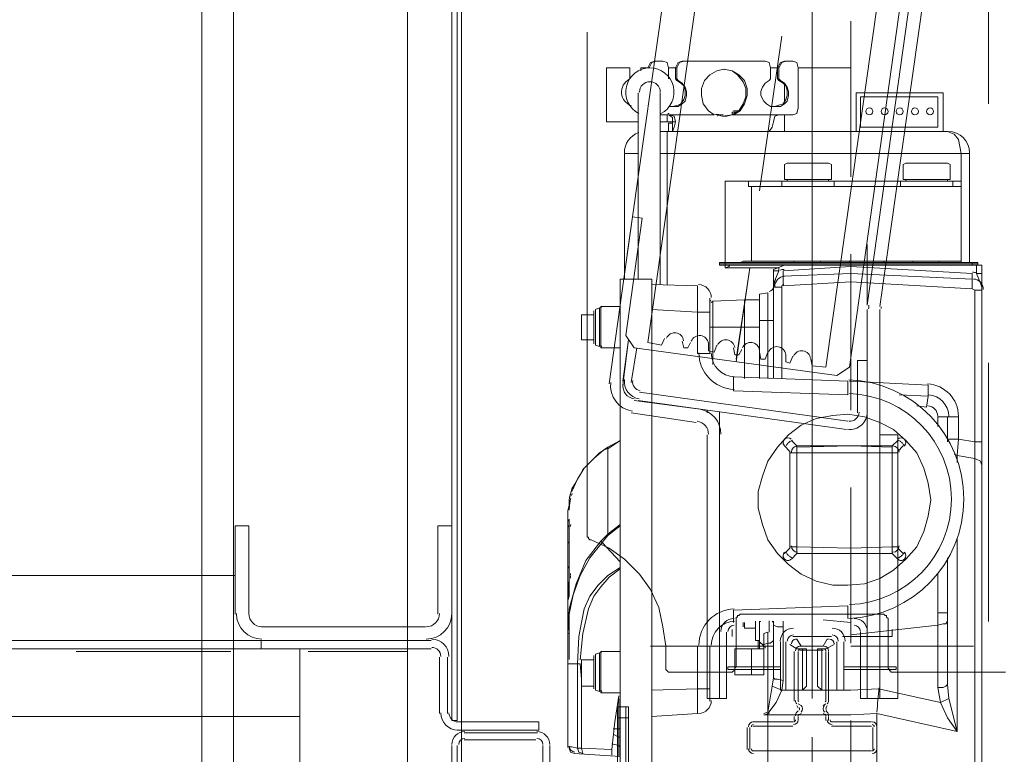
# Model space of a CAD drawing. Header units: millimetres. Extents: x 204754 to 495640, y -178579 to -98814.
# Tile 43 of 179: x 220414 to 220870, y -125301 to -124961. Entities that reach past the tile are written whole.
import ezdxf

# ---------------------------------------------------------------- set-up
doc = ezdxf.new("R2010")
doc.units = ezdxf.units.MM
doc.header["$MEASUREMENT"] = 0
doc.linetypes.add('Przerywana', pattern=[240, 120, -120])
doc.layers.get('0').update_dxf_attribs({"color": 252, "lineweight": 5})
doc.layers.add('Nowe_820-G Rysunki Obrazki_Nr_pióra__161', color=252, linetype='Continuous', lineweight=5)
doc.layers.add('Nowe_Nowe_220(1)-A Ściany zewnętrzne_Nr_pióra__103', color=252, linetype='Continuous', lineweight=5)

# ---------------------------------------------------------------- blocks, each defined once
blk = doc.blocks.new('podkład 20251118')
at = {"layer": 'Nowe_820-G Rysunki Obrazki_Nr_pióra__161', "color": 252, "linetype": 'Continuous', "lineweight": 5}
for p, q in [((220593.41, -125953.04), (220593.41, -124553.1)), ((220618.35, -125953.04), (220618.35, -124553.1)), ((220498.12, -125928.1), (220498.12, -124578.04)), ((220498.12, -125928.1), (220498.12, -124578.04)), ((220512.83, -124578.04), (220512.83, -125928.1)), ((220512.83, -124578.04), (220512.83, -125928.1)), ((220512.83, -125928.1), (220512.83, -124578.04)), ((220512.83, -124578.04), (220512.83, -125928.1)), ((220512.83, -124578.04), (220512.83, -125928.1)), ((220512.83, -125928.1), (220512.83, -124578.04)), ((220613.88, -125285.36), (220613.88, -124599.78)), ((220616.43, -125285.36), (220616.43, -124599.78)), ((220851.14, -124771.82), (220806.38, -125092.86)), ((220857.54, -124773.1), (220812.13, -125093.5)), ((220751.38, -124779.49), (220704.69, -125110.13)), ((220833.88, -124791), (220787.19, -125121.64)), ((220798.06, -125121.64), (220844.11, -124794.2)), ((220697.66, -125051.93), (220728.35, -124833.85)), ((220780.8, -124932.98), (220780.8, -124968.79)), ((220798.7, -125033.39), (220798.7, -124961.12)), ((220676.55, -124966.23), (220676.55, -125200.3)), ((220766.73, -124968.15), (220756.49, -125039.78)), ((220756.49, -125039.78), (220766.73, -124968.15)), ((220780.8, -124968.79), (220780.8, -125041.06)), ((220705.97, -124980.3), (220707.89, -124979.66)), ((220708.53, -124979.66), (220706.61, -124980.3)), ((220711.73, -124979.66), (220707.89, -124979.66)), ((220713.64, -124980.3), (220711.73, -124979.66)), ((220718.76, -124980.3), (220720.68, -124979.66)), ((220721.32, -124979.66), (220719.4, -124980.3)), ((220720.68, -124979.66), (220721.32, -124979.66)), ((220759.05, -124979.66), (220721.32, -124979.66)), ((220760.97, -124980.3), (220759.05, -124979.66)), ((220766.09, -124980.3), (220768, -124979.66)), ((220768.64, -124979.66), (220766.73, -124980.3)), ((220768, -124979.66), (220768.64, -124979.66)), ((220771.84, -124979.66), (220768.64, -124979.66)), ((220773.76, -124980.3), (220771.84, -124979.66)), ((220685.5, -124982.86), (220696.38, -124982.86)), ((220685.5, -125007.8), (220685.5, -124982.86)), ((220696.38, -124982.86), (220696.38, -124987.98)), ((220701.49, -124982.86), (220705.33, -124982.86)), ((220701.49, -124984.14), (220701.49, -124982.86)), ((220704.69, -124982.86), (220705.97, -124980.3)), ((220706.61, -124980.3), (220705.33, -124982.86)), ((220714.28, -124982.86), (220713.64, -124980.3)), ((220714.28, -124982.86), (220718.12, -124982.86)), ((220714.28, -124987.98), (220714.28, -124982.86)), ((220717.48, -124982.86), (220718.76, -124980.3)), ((220717.48, -124982.86), (220717.48, -124987.98)), ((220719.4, -124980.3), (220718.12, -124982.86)), ((220718.12, -124982.86), (220718.12, -124987.98)), ((220736.67, -124984.14), (220733.47, -124986.06)), ((220739.87, -124983.5), (220736.67, -124984.14)), ((220739.87, -124983.5), (220743.7, -124984.14)), ((220743.7, -124984.14), (220739.87, -124983.5)), ((220743.7, -124984.14), (220746.26, -124986.06)), ((220746.9, -124986.06), (220743.7, -124984.14)), ((220761.61, -124982.86), (220760.97, -124980.3)), ((220761.61, -124982.86), (220765.45, -124982.86)), ((220761.61, -124987.98), (220761.61, -124982.86)), ((220764.81, -124982.86), (220766.09, -124980.3)), ((220764.81, -124982.86), (220764.81, -124987.98)), ((220766.73, -124980.3), (220765.45, -124982.86)), ((220765.45, -124982.86), (220765.45, -124987.98)), ((220774.4, -124982.86), (220773.76, -124980.3)), ((220774.4, -124982.86), (220798.7, -124982.86)), ((220774.4, -125001.41), (220774.4, -124982.86)), ((220798.7, -125012.28), (220798.7, -124982.86)), ((220717.48, -124987.98), (220718.12, -124987.98)), ((220718.12, -124988.62), (220717.48, -124987.98)), ((220718.12, -124987.98), (220718.76, -124988.62)), ((220718.12, -124988.62), (220718.76, -124988.62)), ((220720.04, -124989.9), (220718.12, -124988.62)), ((220718.76, -124988.62), (220720.68, -124989.9)), ((220730.91, -124988.62), (220729.63, -124992.46)), ((220733.47, -124986.06), (220730.91, -124988.62)), ((220746.26, -124986.06), (220748.82, -124989.26)), ((220749.46, -124988.62), (220746.9, -124986.06)), ((220750.74, -124992.46), (220749.46, -124988.62)), ((220759.05, -124989.9), (220760.97, -124988.62)), ((220760.97, -124988.62), (220761.61, -124987.98)), ((220764.81, -124987.98), (220765.45, -124987.98)), ((220765.45, -124988.62), (220764.81, -124987.98)), ((220765.45, -124987.98), (220766.09, -124988.62)), ((220765.45, -124988.62), (220766.09, -124988.62)), ((220767.37, -124989.9), (220765.45, -124988.62)), ((220766.09, -124988.62), (220768, -124989.9)), ((220780.8, -124987.34), (220780.8, -125023.15)), ((220721.32, -124991.18), (220720.04, -124989.9)), ((220720.68, -124989.9), (220721.96, -124991.82)), ((220721.96, -124993.1), (220721.32, -124991.18)), ((220721.96, -124991.82), (220722.6, -124993.73)), ((220721.96, -124995.65), (220721.96, -124993.1)), ((220722.6, -124993.73), (220722.6, -124995.65)), ((220729.63, -124992.46), (220729.63, -124995.65)), ((220748.82, -124989.26), (220750.1, -124992.46)), ((220750.1, -124992.46), (220750.1, -124996.29)), ((220750.74, -124995.65), (220750.74, -124992.46)), ((220757.13, -124993.73), (220757.77, -124991.82)), ((220757.13, -124995.65), (220757.13, -124993.73)), ((220757.77, -124991.82), (220759.05, -124989.9)), ((220768.64, -124991.18), (220767.37, -124989.9)), ((220768, -124989.9), (220769.28, -124991.82)), ((220768, -124990.54), (220768, -124998.85)), ((220769.28, -124993.1), (220768.64, -124991.18)), ((220769.28, -124991.82), (220769.92, -124993.73)), ((220769.28, -124995.65), (220769.28, -124993.1)), ((220769.92, -124993.73), (220769.92, -124995.65)), ((220700.21, -125080.71), (220700.21, -124994.37)), ((220710.45, -125083.27), (220710.45, -124994.37)), ((220720.04, -124999.49), (220721.32, -124997.57)), ((220721.96, -124998.21), (220720.68, -124999.49)), ((220721.32, -124997.57), (220721.96, -124995.65)), ((220722.6, -124995.65), (220721.96, -124998.21)), ((220729.63, -124995.65), (220730.27, -124999.49)), ((220750.1, -124996.29), (220748.82, -124999.49)), ((220749.46, -124999.49), (220750.74, -124995.65)), ((220758.41, -124998.21), (220757.13, -124995.65)), ((220759.69, -124999.49), (220758.41, -124998.21)), ((220767.37, -124999.49), (220768.64, -124997.57)), ((220769.28, -124998.21), (220768, -124999.49)), ((220768.64, -124997.57), (220769.28, -124995.65)), ((220769.92, -124995.65), (220769.28, -124998.21)), ((220841.55, -124994.37), (220801.26, -124994.37)), ((220801.26, -124994.37), (220801.26, -125012.28)), ((220838.99, -124996.29), (220803.18, -124996.29)), ((220803.18, -124996.29), (220803.18, -125010.36)), ((220838.99, -125010.36), (220838.99, -124996.29)), ((220841.55, -125012.28), (220841.55, -124994.37)), ((220716.2, -125000.77), (220714.28, -125000.77)), ((220716.2, -125000.77), (220718.76, -125000.13)), ((220718.76, -125000.77), (220716.2, -125000.77)), ((220718.76, -125000.13), (220720.04, -124999.49)), ((220720.68, -124999.49), (220718.76, -125000.77)), ((220730.27, -124999.49), (220732.83, -125002.69)), ((220732.83, -125002.69), (220735.39, -125004.61)), ((220746.9, -125002.69), (220743.7, -125004.61)), ((220744.34, -125002.69), (220746.9, -125002.69)), ((220744.34, -125004.61), (220747.54, -125002.69)), ((220748.82, -124999.49), (220746.9, -125002.69)), ((220747.54, -125002.69), (220749.46, -124999.49)), ((220761.61, -125000.77), (220759.69, -124999.49)), ((220763.53, -125000.77), (220761.61, -125000.77)), ((220763.53, -125000.77), (220765.45, -125000.13)), ((220766.09, -125000.77), (220763.53, -125000.77)), ((220765.45, -125000.13), (220767.37, -124999.49)), ((220768, -124999.49), (220766.09, -125000.77)), ((220773.76, -125003.97), (220774.4, -125001.41)), ((220710.45, -125004.61), (220735.39, -125004.61)), ((220713.64, -125007.8), (220713.64, -125004.61)), ((220716.2, -125005.89), (220714.28, -125004.61)), ((220714.28, -125004.61), (220716.84, -125005.25)), ((220716.2, -125008.44), (220716.2, -125005.89)), ((220716.84, -125005.25), (220717.48, -125007.8)), ((220743.7, -125004.61), (220739.23, -125005.25)), ((220739.87, -125005.25), (220739.23, -125005.25)), ((220743.7, -125003.33), (220746.26, -125003.33)), ((220743.7, -125004.61), (220743.7, -125003.33)), ((220744.34, -125004.61), (220743.7, -125004.61)), ((220744.34, -125004.61), (220771.84, -125004.61)), ((220762.89, -125007.8), (220763.53, -125005.25)), ((220763.53, -125005.25), (220765.45, -125004.61)), ((220768, -125004.61), (220768, -125012.28)), ((220771.84, -125004.61), (220773.76, -125003.97)), ((220700.21, -125007.8), (220685.5, -125007.8)), ((220717.48, -125007.8), (220710.45, -125007.8)), ((220714.28, -125008.44), (220716.2, -125008.44)), ((220714.28, -125008.44), (220714.28, -125012.28)), ((220714.28, -125008.44), (220714.28, -125012.28)), ((220716.2, -125012.28), (220716.2, -125008.44)), ((220716.2, -125012.28), (220716.84, -125010.36)), ((220716.84, -125010.36), (220717.48, -125007.8)), ((220760.97, -125012.28), (220762.25, -125010.36)), ((220762.25, -125010.36), (220762.89, -125007.8)), ((220803.18, -125010.36), (220838.99, -125010.36)), ((220843.47, -125012.28), (220710.45, -125012.28)), ((220713.64, -125083.27), (220713.64, -125012.28)), ((220798.7, -125012.28), (220761.61, -125012.28)), ((220843.47, -125012.28), (220846.67, -125013.56)), ((220846.67, -125013.56), (220848.59, -125016.12)), ((220848.59, -125016.12), (220849.23, -125019.32)), ((220849.23, -125019.32), (220849.87, -125022.51)), ((220693.82, -125022.51), (220700.21, -125022.51)), ((220693.82, -125022.51), (220693.82, -125080.71)), ((220710.45, -125022.51), (220713.64, -125022.51)), ((220853.7, -125022.51), (220713.64, -125022.51)), ((220849.87, -125022.51), (220849.87, -125073.04)), ((220853.7, -125022.51), (220853.7, -125073.04)), ((220768, -125027.63), (220769.28, -125026.99)), ((220768, -125034.66), (220768, -125027.63)), ((220769.28, -125026.99), (220788.47, -125026.99)), ((220789.75, -125027.63), (220788.47, -125026.99)), ((220789.75, -125034.66), (220789.75, -125027.63)), ((220823, -125027.63), (220824.28, -125026.99)), ((220823, -125034.66), (220823, -125027.63)), ((220824.28, -125026.99), (220843.47, -125026.99)), ((220844.75, -125027.63), (220843.47, -125026.99)), ((220844.75, -125034.66), (220844.75, -125027.63)), ((220768, -125034.66), (220789.75, -125034.66)), ((220769.28, -125034.66), (220769.28, -125035.3)), ((220788.47, -125034.66), (220788.47, -125035.3)), ((220823, -125034.66), (220844.75, -125034.66)), ((220824.28, -125034.66), (220824.28, -125035.3)), ((220843.47, -125034.66), (220843.47, -125035.3)), ((220740.5, -125035.3), (220766.73, -125035.3)), ((220740.5, -125075.6), (220740.5, -125035.3)), ((220751.38, -125037.86), (220751.38, -125035.3)), ((220751.38, -125037.86), (220849.87, -125037.86)), ((220752.66, -125072.4), (220752.66, -125037.86)), ((220766.73, -125035.3), (220791.03, -125035.3)), ((220766.73, -125037.86), (220766.73, -125035.3)), ((220791.03, -125035.3), (220849.87, -125035.3)), ((220791.03, -125037.86), (220791.03, -125035.3)), ((220821.73, -125037.86), (220821.73, -125035.3)), ((220846.03, -125037.86), (220846.03, -125035.3)), ((220780.8, -125041.06), (220780.8, -125076.87)), ((220686.78, -125129.32), (220697.66, -125051.93)), ((220694.46, -125106.93), (220702.13, -125052.57)), ((220695.1, -125069.2), (220697.66, -125051.93)), ((220697.66, -125051.93), (220702.13, -125052.57)), ((220806.38, -125064.72), (220806.38, -125092.86)), ((220798.7, -125141.47), (220798.7, -125069.2)), ((220737.95, -125073.04), (220857.54, -125073.04)), ((220857.54, -125073.04), (220737.95, -125073.04)), ((220737.95, -125073.04), (220857.54, -125073.04)), ((220737.95, -125074.32), (220737.95, -125073.04)), ((220737.95, -125073.68), (220857.54, -125073.68)), ((220857.54, -125073.68), (220737.95, -125073.68)), ((220859.46, -125074.32), (220737.95, -125074.32)), ((220737.95, -125074.32), (220857.54, -125074.32)), ((220740.5, -125075.6), (220742.42, -125074.96)), ((220740.5, -125075.6), (220764.81, -125075.6)), ((220742.42, -125074.96), (220742.42, -125074.32)), ((220752.02, -125075.6), (220745.62, -125119.08)), ((220745.62, -125117.8), (220752.02, -125075.6)), ((220747.54, -125073.04), (220748.82, -125072.4)), ((220849.87, -125072.4), (220748.82, -125072.4)), ((220768, -125074.32), (220762.89, -125076.23)), ((220765.45, -125075.6), (220765.45, -125076.87)), ((220767.37, -125076.87), (220798.7, -125074.96)), ((220772.48, -125072.4), (220772.48, -125073.04)), ((220784.63, -125072.4), (220784.63, -125073.04)), ((220798.06, -125073.04), (220798.06, -125072.4)), ((220798.7, -125074.96), (220854.98, -125078.15)), ((220814.05, -125073.04), (220814.05, -125072.4)), ((220827.48, -125072.4), (220827.48, -125073.04)), ((220839.63, -125072.4), (220839.63, -125073.04)), ((220854.98, -125074.32), (220854.98, -125073.04)), ((220856.9, -125074.32), (220856.9, -125078.15)), ((220857.54, -125074.32), (220857.54, -125073.04)), ((220859.46, -125074.32), (220859.46, -125085.83)), ((220762.89, -125076.23), (220762.89, -125082.63)), ((220765.45, -125076.87), (220762.89, -125076.87)), ((220762.89, -125076.87), (220762.89, -125126.76)), ((220763.53, -125081.35), (220765.45, -125076.87)), ((220767.37, -125079.43), (220767.37, -125076.87)), ((220798.7, -125078.15), (220767.37, -125079.43)), ((220767.37, -125083.91), (220767.37, -125079.43)), ((220780.8, -125076.87), (220780.8, -125149.14)), ((220798.7, -125078.15), (220854.98, -125080.71)), ((220854.98, -125080.71), (220854.98, -125078.15)), ((220859.46, -125078.15), (220856.9, -125078.15)), ((220856.9, -125078.15), (220858.82, -125082.63)), ((220859.46, -125078.15), (220859.46, -125662.05)), ((220691.9, -125080.71), (220706.61, -125080.71)), ((220691.9, -125625.6), (220691.9, -125080.71)), ((220706.61, -125080.71), (220706.61, -125625.6)), ((220727.71, -125083.91), (220706.61, -125083.27)), ((220727.71, -125083.91), (220727.71, -125096.06)), ((220762.89, -125084.55), (220763.53, -125081.35)), ((220763.53, -125081.35), (220762.89, -125082.63)), ((220766.73, -125084.55), (220762.89, -125084.55)), ((220766.73, -125084.55), (220766.73, -125126.76)), ((220798.7, -125081.99), (220767.37, -125083.91)), ((220798.7, -125081.99), (220854.98, -125085.19)), ((220854.98, -125080.71), (220854.98, -125085.19)), ((220858.82, -125082.63), (220859.46, -125083.91)), ((220858.82, -125082.63), (220859.46, -125084.55)), ((220756.49, -125087.75), (220760.33, -125087.11)), ((220756.49, -125087.75), (220756.49, -125126.76)), ((220760.33, -125087.11), (220760.33, -125099.9)), ((220854.98, -125085.19), (220856.26, -125085.83)), ((220859.46, -125085.83), (220856.26, -125085.83)), ((220856.26, -125085.83), (220856.26, -125156.18)), ((220682.95, -125093.5), (220691.9, -125093.5)), ((220682.95, -125093.5), (220682.95, -125112.69)), ((220733.47, -125115.25), (220733.47, -125089.66)), ((220734.11, -125091.58), (220734.75, -125090.94)), ((220749.46, -125090.3), (220734.75, -125090.94)), ((220734.75, -125103.1), (220734.75, -125090.94)), ((220749.46, -125090.3), (220756.49, -125090.3)), ((220749.46, -125090.3), (220749.46, -125126.76)), ((220679.75, -125097.34), (220673.99, -125097.34)), ((220673.99, -125097.34), (220673.99, -125097.98)), ((220673.99, -125097.34), (220673.99, -125108.85)), ((220673.99, -125108.21), (220673.99, -125097.98)), ((220673.99, -125097.98), (220673.99, -125108.21)), ((220679.75, -125110.77), (220679.75, -125095.42)), ((220680.39, -125094.78), (220682.31, -125094.14)), ((220680.39, -125111.41), (220680.39, -125094.78)), ((220682.31, -125094.14), (220682.31, -125112.05)), ((220727.71, -125096.06), (220706.61, -125094.78)), ((220727.71, -125096.06), (220733.47, -125096.06)), ((220727.71, -125115.25), (220727.71, -125096.06)), ((220780.8, -125094.78), (220780.8, -125131.23)), ((220806.38, -125094.78), (220806.38, -125275.13)), ((220812.13, -125094.78), (220812.13, -125275.13)), ((220733.47, -125103.1), (220734.75, -125103.1)), ((220756.49, -125103.1), (220734.75, -125103.1)), ((220734.75, -125120.36), (220734.75, -125103.1)), ((220756.49, -125099.9), (220760.33, -125099.9)), ((220760.33, -125099.9), (220762.89, -125099.9)), ((220760.33, -125099.9), (220760.33, -125126.76)), ((220694.46, -125106.93), (220698.3, -125112.69)), ((220673.99, -125108.85), (220673.99, -125108.21)), ((220679.75, -125108.85), (220673.99, -125108.85)), ((220680.39, -125111.41), (220682.31, -125112.05)), ((220693.18, -125129.96), (220695.74, -125108.85)), ((220695.74, -125108.85), (220693.18, -125128.04)), ((220704.69, -125110.13), (220711.09, -125111.41)), ((220711.09, -125111.41), (220712.37, -125108.21)), ((220721.32, -125112.69), (220720.68, -125109.49)), ((220723.24, -125112.69), (220724.52, -125110.13)), ((220732.83, -125113.97), (220732.83, -125110.77)), ((220735.39, -125114.61), (220736.67, -125111.41)), ((220682.95, -125112.69), (220691.9, -125112.69)), ((220699.57, -125112.69), (220697.02, -125128.68)), ((220792.31, -125125.48), (220698.3, -125112.69)), ((220721.32, -125112.69), (220723.24, -125112.69)), ((220727.71, -125115.25), (220733.47, -125115.25)), ((220732.83, -125113.97), (220735.39, -125114.61)), ((220744.98, -125115.89), (220744.34, -125112.69)), ((220744.98, -125115.89), (220746.9, -125115.89)), ((220746.9, -125115.89), (220748.18, -125113.33)), ((220757.13, -125117.8), (220756.49, -125114.61)), ((220759.05, -125117.8), (220760.33, -125114.61)), ((220768.64, -125119.08), (220768.64, -125115.89)), ((220770.56, -125119.72), (220771.84, -125116.53)), ((220757.13, -125117.8), (220759.05, -125117.8)), ((220768.64, -125119.08), (220770.56, -125119.72)), ((220780.8, -125121), (220780.16, -125117.8)), ((220780.8, -125121), (220787.19, -125121.64)), ((220801.9, -125142.75), (220801.9, -125118.44)), ((220806.38, -125118.44), (220801.9, -125118.44)), ((220806.38, -125142.75), (220806.38, -125118.44)), ((220798.06, -125121.64), (220792.31, -125125.48)), ((220797.42, -125128.04), (220744.34, -125126.12)), ((220744.34, -125132.51), (220744.34, -125126.12)), ((220797.42, -125134.43), (220797.42, -125128.04)), ((220798.06, -125128.04), (220798.7, -125128.04)), ((220798.7, -125128.04), (220834.52, -125129.96)), ((220834.52, -125135.07), (220834.52, -125129.96)), ((220700.85, -125133.15), (220797.42, -125146.58)), ((220797.42, -125134.43), (220744.34, -125132.51)), ((220821.09, -125134.43), (220834.52, -125135.07)), ((220834.52, -125135.07), (220833.88, -125140.19)), ((220727.71, -125140.83), (220698.3, -125136.99)), ((220700.21, -125136.99), (220796.78, -125150.42)), ((220829.4, -125139.55), (220833.88, -125140.19)), ((220727.07, -125147.22), (220697.02, -125142.75)), ((220732.19, -125142.75), (220732.19, -125141.47)), ((220737.95, -125275.13), (220737.95, -125142.11)), ((220790.39, -125144.03), (220782.71, -125145.3)), ((220797.42, -125143.39), (220790.39, -125144.03)), ((220805.1, -125144.66), (220797.42, -125143.39)), ((220775.68, -125148.5), (220769.92, -125152.98)), ((220782.71, -125145.3), (220775.68, -125148.5)), ((220812.13, -125147.22), (220805.1, -125144.66)), ((220818.53, -125150.42), (220812.13, -125147.22)), ((220838.99, -125144.66), (220848.59, -125144.66)), ((220838.99, -125144.66), (220838.99, -125149.14)), ((220843.47, -125144.66), (220843.47, -125156.18)), ((220848.59, -125144.66), (220848.59, -125154.9)), ((220732.19, -125275.13), (220732.19, -125152.98)), ((220769.92, -125152.98), (220764.81, -125158.73)), ((220780.8, -125149.14), (220780.8, -125184.96)), ((220812.13, -125152.98), (220820.45, -125152.98)), ((220824.28, -125155.54), (220818.53, -125150.42)), ((220820.45, -125152.98), (220820.45, -125275.13)), ((220691.9, -125155.54), (220686.14, -125158.73)), ((220691.9, -125155.54), (220686.14, -125159.37)), ((220767.37, -125157.46), (220767.37, -125156.18)), ((220771.2, -125155.54), (220773.76, -125158.1)), ((220817.89, -125158.1), (220820.45, -125155.54)), ((220829.4, -125161.29), (220824.28, -125155.54)), ((220843.47, -125154.9), (220848.59, -125154.9)), ((220848.59, -125154.9), (220847.95, -125162.57)), ((220856.26, -125156.18), (220848.59, -125154.9)), ((220859.46, -125156.18), (220856.26, -125156.18)), ((220856.26, -125156.18), (220856.26, -125163.85)), ((220679.75, -125163.85), (220684.23, -125160.01)), ((220682.31, -125161.29), (220680.39, -125163.21)), ((220684.23, -125160.01), (220682.31, -125161.29)), ((220686.14, -125158.73), (220684.23, -125160.01)), ((220686.14, -125158.73), (220686.14, -125159.37)), ((220686.14, -125158.73), (220686.14, -125159.37)), ((220686.14, -125199.03), (220686.14, -125159.37)), ((220764.81, -125158.73), (220760.33, -125165.13)), ((220770.56, -125160.65), (220768, -125158.1)), ((220770.56, -125161.29), (220770.56, -125160.65)), ((220770.56, -125161.29), (220773.76, -125161.29)), ((220770.56, -125204.78), (220770.56, -125161.29)), ((220773.76, -125158.73), (220798.7, -125158.1)), ((220773.76, -125158.1), (220817.89, -125158.1)), ((220773.76, -125158.1), (220773.76, -125158.73)), ((220773.76, -125158.73), (220773.76, -125161.29)), ((220773.76, -125161.29), (220798.7, -125161.29)), ((220773.76, -125204.78), (220773.76, -125161.29)), ((220798.7, -125158.1), (220817.89, -125158.73)), ((220798.7, -125161.29), (220817.89, -125161.29)), ((220817.89, -125158.1), (220817.89, -125158.73)), ((220817.89, -125158.73), (220817.89, -125161.29)), ((220820.45, -125161.29), (220817.89, -125161.29)), ((220817.89, -125161.29), (220817.89, -125204.78)), ((220823, -125158.1), (220820.45, -125160.65)), ((220820.45, -125160.65), (220820.45, -125205.42)), ((220832.6, -125168.33), (220829.4, -125161.29)), ((220846.67, -125161.93), (220847.95, -125162.57)), ((220676.55, -125167.05), (220674.63, -125168.97)), ((220675.27, -125168.33), (220679.75, -125163.85)), ((220678.47, -125165.13), (220676.55, -125167.05)), ((220680.39, -125163.21), (220678.47, -125165.13)), ((220760.33, -125165.13), (220757.77, -125172.16)), ((220847.95, -125162.57), (220847.95, -125165.77)), ((220856.26, -125163.85), (220847.95, -125162.57)), ((220856.26, -125163.85), (220856.26, -125413.91)), ((220858.82, -125165.13), (220856.26, -125163.85)), ((220859.46, -125167.05), (220858.82, -125165.13)), ((220672.07, -125173.44), (220675.27, -125168.33)), ((220673.35, -125171.53), (220672.07, -125173.44)), ((220674.63, -125168.97), (220673.35, -125171.53)), ((220834.52, -125175.36), (220832.6, -125168.33)), ((220669.52, -125179.2), (220672.07, -125173.44)), ((220670.8, -125176), (220669.52, -125177.92)), ((220672.07, -125173.44), (220670.8, -125176)), ((220757.77, -125172.16), (220755.85, -125179.2)), ((220835.8, -125183.04), (220834.52, -125175.36)), ((220668.88, -125180.48), (220668.24, -125183.04)), ((220669.52, -125177.92), (220668.88, -125180.48)), ((220755.85, -125179.2), (220755.85, -125186.87)), ((220798.7, -125249.55), (220798.7, -125177.28)), ((220668.24, -125183.04), (220668.24, -125185.6)), ((220780.8, -125184.96), (220780.8, -125257.22)), ((220834.52, -125190.71), (220835.8, -125183.04)), ((220668.24, -125185.6), (220667.6, -125188.15)), ((220667.6, -125188.15), (220667.6, -125189.43)), ((220667.6, -125189.43), (220667.6, -125297.51)), ((220755.85, -125186.87), (220757.77, -125194.55)), ((220668.24, -125191.99), (220667.6, -125193.27)), ((220667.6, -125193.27), (220667.6, -125193.91)), ((220668.24, -125194.55), (220668.24, -125191.99)), ((220832.6, -125197.75), (220834.52, -125190.71)), ((220513.47, -125195.19), (220519.87, -125195.19)), ((220513.47, -125236.12), (220513.47, -125195.19)), ((220519.87, -125236.12), (220519.87, -125195.19)), ((220613.88, -125195.19), (220607.48, -125195.19)), ((220607.48, -125236.12), (220607.48, -125195.19)), ((220613.88, -125236.12), (220613.88, -125195.19)), ((220668.24, -125217.57), (220668.24, -125194.55)), ((220668.24, -125195.19), (220668.24, -125194.55)), ((220668.24, -125195.19), (220668.24, -125195.83)), ((220668.24, -125218.85), (220668.24, -125195.83)), ((220691.9, -125194.55), (220686.14, -125199.03)), ((220686.14, -125199.66), (220691.9, -125195.19)), ((220757.77, -125194.55), (220760.33, -125201.58)), ((220829.4, -125204.78), (220832.6, -125197.75)), ((220668.24, -125203.5), (220667.6, -125202.22)), ((220682.95, -125202.22), (220675.91, -125211.18)), ((220676.55, -125200.3), (220677.19, -125200.3)), ((220677.19, -125200.3), (220677.19, -125200.94)), ((220677.19, -125200.94), (220677.83, -125201.58)), ((220677.83, -125201.58), (220678.47, -125201.58)), ((220677.83, -125209.9), (220683.59, -125202.86)), ((220678.47, -125201.58), (220686.78, -125205.42)), ((220686.14, -125199.03), (220682.95, -125202.22)), ((220683.59, -125202.86), (220682.95, -125202.22)), ((220686.14, -125199.66), (220683.59, -125202.86)), ((220683.59, -125202.86), (220691.9, -125211.82)), ((220686.14, -125199.66), (220686.14, -125199.03)), ((220760.33, -125201.58), (220764.81, -125207.98)), ((220780.8, -125202.86), (220780.8, -125239.32)), ((220847.95, -125200.94), (220847.95, -125290.48)), ((220686.78, -125205.42), (220693.82, -125210.54)), ((220764.81, -125207.98), (220769.92, -125213.1)), ((220768, -125207.98), (220770.56, -125205.42)), ((220770.56, -125204.78), (220773.76, -125204.78)), ((220770.56, -125205.42), (220770.56, -125204.78)), ((220773.76, -125207.98), (220771.2, -125210.54)), ((220798.7, -125205.42), (220773.76, -125204.78)), ((220773.76, -125207.98), (220773.76, -125204.78)), ((220817.89, -125207.98), (220773.76, -125207.98)), ((220798.7, -125207.98), (220773.76, -125207.98)), ((220817.89, -125204.78), (220798.7, -125205.42)), ((220817.89, -125207.98), (220798.7, -125207.98)), ((220820.45, -125204.78), (220817.89, -125204.78)), ((220817.89, -125207.98), (220817.89, -125204.78)), ((220820.45, -125210.54), (220817.89, -125207.98)), ((220820.45, -125205.42), (220823, -125207.98)), ((220824.28, -125210.54), (220829.4, -125204.78)), ((220675.91, -125211.18), (220671.43, -125222.05)), ((220673.35, -125218.21), (220677.83, -125209.9)), ((220693.82, -125210.54), (220700.85, -125217.57)), ((220767.37, -125209.9), (220767.37, -125209.26)), ((220818.53, -125215.65), (220824.28, -125210.54)), ((220843.47, -125209.9), (220843.47, -125268.73)), ((220668.24, -125215.01), (220667.6, -125213.73)), ((220686.14, -125218.21), (220691.9, -125214.37)), ((220686.78, -125218.85), (220691.9, -125215.01)), ((220769.92, -125213.1), (220775.68, -125217.57)), ((220812.13, -125219.49), (220818.53, -125215.65)), ((219503, -125218.21), (220513.47, -125218.21)), ((220667.6, -125231), (220668.24, -125219.49)), ((220668.24, -125218.85), (220668.24, -125217.57)), ((220668.24, -125218.85), (220668.24, -125227.8)), ((220670.16, -125227.16), (220673.35, -125218.21)), ((220681.67, -125222.69), (220686.14, -125218.21)), ((220682.95, -125223.33), (220686.78, -125218.85)), ((220700.85, -125217.57), (220705.97, -125224.61)), ((220775.68, -125217.57), (220782.71, -125220.77)), ((220782.71, -125220.77), (220790.39, -125222.69)), ((220805.1, -125222.05), (220812.13, -125219.49)), ((220838.99, -125217.57), (220838.99, -125235.48)), ((220668.24, -125222.69), (220667.6, -125222.05)), ((220671.43, -125222.05), (220668.24, -125233.56)), ((220677.83, -125227.8), (220681.67, -125222.69)), ((220679.75, -125227.8), (220682.95, -125223.33)), ((220705.97, -125224.61), (220709.81, -125232.92)), ((220790.39, -125222.69), (220797.42, -125222.69)), ((220797.42, -125222.69), (220805.1, -125222.05)), ((220668.24, -125227.8), (220667.6, -125229.72)), ((220667.6, -125228.44), (220667.6, -125227.8)), ((220667.6, -125229.72), (220667.6, -125231)), ((220668.24, -125236.12), (220670.16, -125227.16)), ((220675.27, -125233.56), (220677.83, -125227.8)), ((220677.19, -125233.56), (220679.75, -125227.8)), ((220667.6, -125231), (220667.6, -125234.84)), ((220668.24, -125233.56), (220667.6, -125245.07)), ((220673.99, -125239.96), (220675.27, -125233.56)), ((220674.63, -125245.07), (220677.19, -125233.56)), ((220709.81, -125232.92), (220711.73, -125241.87)), ((220744.34, -125234.2), (220797.42, -125232.28)), ((220744.34, -125234.2), (220744.34, -125239.96)), ((220797.42, -125232.28), (220797.42, -125238.04)), ((220843.47, -125235.48), (220838.99, -125235.48)), ((220838.99, -125235.48), (220838.99, -125241.23)), ((220668.24, -125243.79), (220668.24, -125236.12)), ((220672.71, -125246.35), (220673.99, -125239.96)), ((220745.62, -125238.04), (220745.62, -125237.4)), ((220745.62, -125237.4), (220746.26, -125237.4)), ((220745.62, -125238.68), (220745.62, -125238.04)), ((220745.62, -125239.32), (220745.62, -125238.68)), ((220745.62, -125260.42), (220745.62, -125239.32)), ((220746.26, -125237.4), (220746.26, -125236.76)), ((220746.26, -125236.76), (220746.9, -125236.76)), ((220746.9, -125236.76), (220747.54, -125236.12)), ((220747.54, -125236.12), (220748.18, -125236.12)), ((220748.18, -125236.12), (220812.77, -125236.12)), ((220748.82, -125241.87), (220748.82, -125239.96)), ((220749.46, -125242.51), (220749.46, -125239.96)), ((220754.57, -125239.32), (220754.57, -125248.27)), ((220756.49, -125239.32), (220756.49, -125249.55)), ((220762.25, -125239.32), (220762.89, -125239.96)), ((220762.89, -125265.54), (220762.89, -125239.32)), ((220767.37, -125241.87), (220767.37, -125239.32)), ((220785.91, -125238.68), (220798.7, -125239.96)), ((220813.41, -125236.12), (220812.77, -125236.12)), ((220814.05, -125236.12), (220813.41, -125236.12)), ((220814.69, -125236.76), (220814.05, -125236.12)), ((220815.33, -125236.76), (220814.69, -125236.76)), ((220815.33, -125237.4), (220815.33, -125236.76)), ((220815.97, -125238.04), (220815.33, -125237.4)), ((220815.97, -125238.68), (220815.97, -125238.04)), ((220815.97, -125239.32), (220815.97, -125238.68)), ((220815.97, -125260.42), (220815.97, -125239.32)), ((220843.47, -125239.32), (220842.83, -125240.6)), ((220526.9, -125241.87), (220525.62, -125241.87)), ((220526.9, -125241.87), (220600.45, -125241.87)), ((220601.73, -125241.87), (220600.45, -125241.87)), ((220711.73, -125241.87), (220713, -125250.83)), ((220741.14, -125244.43), (220741.14, -125275.13)), ((220743.7, -125243.15), (220743.7, -125246.35)), ((220754.57, -125242.51), (220749.46, -125242.51)), ((220760.33, -125244.43), (220758.41, -125245.07)), ((220760.33, -125244.43), (220760.33, -125249.55)), ((220762.89, -125240.6), (220762.89, -125241.23)), ((220762.89, -125241.23), (220764.81, -125241.87)), ((220764.81, -125241.87), (220767.37, -125241.87)), ((220767.37, -125266.82), (220767.37, -125241.87)), ((220798.7, -125245.71), (220838.99, -125241.23)), ((220803.18, -125275.13), (220803.18, -125244.43)), ((220817.89, -125243.15), (220817.89, -125246.35)), ((220841.55, -125240.6), (220838.99, -125241.23)), ((220838.99, -125241.23), (220838.99, -125270.01)), ((220842.83, -125240.6), (220841.55, -125240.6)), ((219482.54, -125248.27), (220604.28, -125248.27)), ((220525.62, -125252.11), (220525.62, -125248.27)), ((220668.24, -125245.07), (220667.6, -125245.07)), ((220668.24, -125245.07), (220668.24, -125245.71)), ((220672.07, -125259.14), (220672.71, -125246.35)), ((220673.35, -125257.22), (220674.63, -125245.07)), ((220754.57, -125248.27), (220756.49, -125248.27)), ((220756.49, -125248.27), (220754.57, -125248.27)), ((220755.85, -125248.27), (220755.85, -125252.11)), ((220756.49, -125248.27), (220756.49, -125252.11)), ((220756.49, -125248.91), (220757.77, -125250.19)), ((220758.41, -125245.07), (220758.41, -125245.71)), ((220758.41, -125245.71), (220758.41, -125264.26)), ((220761.61, -125249.55), (220762.89, -125248.27)), ((220766.09, -125248.91), (220766.09, -125271.29)), ((220768.64, -125248.91), (220768.64, -125271.29)), ((220771.84, -125246.35), (220789.75, -125246.35)), ((220789.11, -125246.35), (220773.12, -125246.35)), ((220773.76, -125247.63), (220773.12, -125247.63)), ((220775.68, -125250.83), (220773.76, -125247.63)), ((220785.91, -125250.83), (220787.83, -125247.63)), ((220787.83, -125247.63), (220788.47, -125247.63)), ((220792.31, -125248.91), (220792.31, -125271.29)), ((220794.87, -125246.35), (220817.89, -125246.35)), ((220795.5, -125248.91), (220795.5, -125271.29)), ((220604.28, -125252.11), (220393.88, -125252.11)), ((220439.92, -125253.39), (220511.55, -125253.39)), ((220543.53, -125312.86), (220543.53, -125252.11)), ((220547.37, -125253.39), (220593.41, -125253.39)), ((220682.95, -125253.39), (220691.9, -125253.39)), ((220682.95, -125253.39), (220682.95, -125272.57)), ((220705.97, -125250.83), (220762.89, -125250.83)), ((220713, -125250.83), (220713, -125260.42)), ((220727.71, -125250.83), (220733.47, -125250.83)), ((220727.71, -125270.65), (220727.71, -125250.83)), ((220733.47, -125276.41), (220733.47, -125250.83)), ((220744.98, -125252.11), (220758.41, -125252.11)), ((220744.98, -125252.11), (220744.98, -125264.26)), ((220752.66, -125252.11), (220752.66, -125264.26)), ((220756.49, -125249.55), (220757.13, -125249.55)), ((220757.13, -125249.55), (220757.77, -125250.19)), ((220757.77, -125250.19), (220758.41, -125250.19)), ((220757.77, -125250.19), (220758.41, -125251.47)), ((220760.33, -125249.55), (220758.41, -125250.19)), ((220758.41, -125250.19), (220758.41, -125251.47)), ((220758.41, -125251.47), (220758.41, -125252.11)), ((220760.33, -125249.55), (220760.33, -125281.53)), ((220760.33, -125249.55), (220761.61, -125249.55)), ((220768.64, -125250.19), (220768.64, -125257.86)), ((220773.76, -125252.11), (220770.56, -125250.19)), ((220772.48, -125276.41), (220772.48, -125253.39)), ((220773.76, -125252.11), (220778.24, -125252.11)), ((220774.4, -125276.41), (220774.4, -125253.39)), ((220785.91, -125250.83), (220775.04, -125250.83)), ((220785.91, -125252.75), (220775.04, -125252.75)), ((220775.68, -125250.83), (220785.91, -125250.83)), ((220776.32, -125252.11), (220776.32, -125271.29)), ((220778.24, -125252.11), (220778.24, -125269.37)), ((220783.35, -125252.11), (220783.35, -125269.37)), ((220787.19, -125252.11), (220783.35, -125252.11)), ((220785.27, -125252.11), (220785.27, -125271.29)), ((220787.19, -125252.11), (220791.03, -125250.19)), ((220787.19, -125276.41), (220787.19, -125253.39)), ((220788.47, -125276.41), (220788.47, -125253.39)), ((220792.31, -125249.55), (220792.31, -125257.86)), ((220798.7, -125250.83), (220855.62, -125250.83)), ((220608.12, -125255.94), (220608.12, -125282.16)), ((220611.96, -125255.94), (220611.96, -125282.16)), ((220667.6, -125257.22), (220667.6, -125259.14)), ((220673.99, -125257.22), (220673.99, -125257.86)), ((220679.75, -125257.22), (220673.99, -125257.22)), ((220673.99, -125257.22), (220673.99, -125269.37)), ((220673.99, -125268.1), (220673.99, -125257.86)), ((220673.99, -125257.86), (220673.99, -125268.1)), ((220679.75, -125270.65), (220679.75, -125255.3)), ((220680.39, -125254.66), (220682.31, -125254.03)), ((220680.39, -125271.29), (220680.39, -125254.66)), ((220682.31, -125254.03), (220682.31, -125271.93)), ((220780.8, -125257.22), (220780.8, -125275.13)), ((220667.6, -125297.51), (220667.6, -125259.14)), ((220667.6, -125259.14), (220672.07, -125259.14)), ((220672.07, -125259.14), (220673.35, -125259.14)), ((220672.07, -125259.14), (220672.07, -125298.15)), ((220673.99, -125266.18), (220673.35, -125259.14)), ((220713, -125260.42), (220713, -125261.06)), ((220713, -125261.06), (220713, -125261.7)), ((220713, -125261.7), (220713.64, -125262.34)), ((220713.64, -125262.34), (220714.28, -125262.98)), ((220741.78, -125260.42), (220766.09, -125260.42)), ((220741.78, -125260.42), (220741.78, -125261.7)), ((220741.78, -125261.7), (220766.09, -125261.7)), ((220743.7, -125262.98), (220744.34, -125262.34)), ((220744.34, -125262.34), (220744.98, -125262.34)), ((220744.98, -125261.06), (220745.62, -125260.42)), ((220744.98, -125261.7), (220744.98, -125261.06)), ((220744.98, -125262.34), (220744.98, -125261.7)), ((220768.64, -125259.78), (220768.64, -125271.29)), ((220792.31, -125259.78), (220792.31, -125271.29)), ((220819.81, -125260.42), (220795.5, -125260.42)), ((220819.81, -125261.7), (220795.5, -125261.7)), ((220815.97, -125261.06), (220815.97, -125260.42)), ((220816.61, -125261.7), (220815.97, -125261.06)), ((220816.61, -125262.34), (220816.61, -125261.7)), ((220817.25, -125262.34), (220816.61, -125262.34)), ((220817.25, -125262.98), (220817.25, -125262.34)), ((220819.81, -125261.7), (220819.81, -125260.42)), ((220714.28, -125262.98), (220714.92, -125262.98)), ((220714.92, -125262.98), (220715.56, -125262.98)), ((220715.56, -125262.98), (220742.42, -125262.98)), ((220742.42, -125262.98), (220743.06, -125262.98)), ((220743.06, -125262.98), (220743.7, -125262.98)), ((220744.98, -125264.26), (220758.41, -125264.26)), ((220762.25, -125269.37), (220762.89, -125265.54)), ((220762.89, -125265.54), (220763.53, -125266.18)), ((220763.53, -125266.18), (220764.81, -125266.18)), ((220764.81, -125266.18), (220767.37, -125266.82)), ((220766.73, -125271.29), (220767.37, -125266.82)), ((220817.89, -125262.98), (220817.25, -125262.98)), ((220818.53, -125262.98), (220817.89, -125262.98)), ((220819.17, -125262.98), (220818.53, -125262.98)), ((220869.05, -125262.98), (220819.17, -125262.98)), ((220869.69, -125262.98), (220869.05, -125262.98)), ((220870.33, -125262.98), (220869.69, -125262.98)), ((220673.99, -125269.37), (220673.99, -125268.1)), ((220673.99, -125298.15), (220673.99, -125268.1)), ((220679.75, -125269.37), (220673.99, -125269.37)), ((220680.39, -125271.29), (220682.31, -125271.93)), ((220706.61, -125271.29), (220727.71, -125270.65)), ((220733.47, -125270.65), (220727.71, -125270.65)), ((220727.71, -125270.65), (220727.71, -125282.16)), ((220760.33, -125281.53), (220762.25, -125269.37)), ((220762.25, -125269.37), (220766.73, -125271.29)), ((220766.73, -125271.29), (220764.17, -125277.05)), ((220766.09, -125271.29), (220768.64, -125271.29)), ((220798.7, -125271.29), (220766.73, -125271.29)), ((220768.64, -125271.29), (220776.32, -125271.29)), ((220776.32, -125271.29), (220778.24, -125269.37)), ((220783.35, -125269.37), (220785.27, -125271.29)), ((220785.27, -125271.29), (220795.5, -125271.29)), ((220811.49, -125270.65), (220798.7, -125271.29)), ((220840.27, -125277.05), (220811.49, -125270.65)), ((220838.99, -125270.01), (220840.27, -125277.05)), ((220841.55, -125270.01), (220838.99, -125270.01)), ((220842.83, -125269.37), (220841.55, -125270.01)), ((220843.47, -125268.73), (220842.83, -125269.37)), ((220843.47, -125268.73), (220844.11, -125275.13)), ((220682.95, -125272.57), (220691.9, -125272.57)), ((220689.34, -125286), (220691.26, -125273.85)), ((220691.9, -125272.57), (220691.26, -125272.57)), ((220691.26, -125275.13), (220691.26, -125289.2)), ((220732.19, -125275.13), (220741.14, -125275.13)), ((220803.18, -125275.13), (220820.45, -125275.13)), ((220844.11, -125275.13), (220840.27, -125277.05)), ((220844.11, -125275.13), (220847.95, -125290.48)), ((220690.62, -125473.39), (220690.62, -125278.97)), ((220694.46, -125278.97), (220690.62, -125278.97)), ((220690.62, -125431.18), (220690.62, -125278.97)), ((220690.62, -125278.97), (220695.74, -125278.97)), ((220694.46, -125473.39), (220694.46, -125278.97)), ((220695.74, -125278.97), (220695.74, -125426.06)), ((220764.17, -125277.05), (220760.33, -125282.16)), ((220774.4, -125279.61), (220773.76, -125278.33)), ((220773.76, -125281.53), (220774.4, -125280.89)), ((220775.68, -125278.33), (220774.4, -125277.69)), ((220785.91, -125278.33), (220787.19, -125277.69)), ((220787.19, -125279.61), (220787.83, -125278.33)), ((220787.83, -125281.53), (220787.19, -125280.89)), ((220840.27, -125277.05), (220843.47, -125284.08)), ((220393.88, -125283.44), (220543.53, -125283.44)), ((220613.88, -125285.36), (220616.43, -125285.36)), ((220695.74, -125284.08), (220690.62, -125284.08)), ((220706.61, -125283.44), (220727.71, -125282.16)), ((220760.33, -125281.53), (220758.41, -125282.16)), ((220759.05, -125282.8), (220758.41, -125282.8)), ((220760.33, -125282.8), (220758.41, -125282.8)), ((220760.33, -125282.16), (220759.05, -125282.8)), ((220760.33, -125282.16), (220760.33, -125282.8)), ((220760.33, -125282.8), (220760.33, -125305.83)), ((220760.33, -125282.8), (220798.7, -125282.8)), ((220772.48, -125285.36), (220772.48, -125283.44)), ((220774.4, -125282.8), (220775.68, -125282.16)), ((220774.4, -125285.36), (220774.4, -125283.44)), ((220787.19, -125282.8), (220785.91, -125282.16)), ((220787.19, -125285.36), (220787.19, -125283.44)), ((220788.47, -125285.36), (220788.47, -125283.44)), ((220810.85, -125282.16), (220798.7, -125282.8)), ((220798.7, -125357.63), (220798.7, -125285.36)), ((220810.85, -125305.83), (220810.85, -125282.16)), ((220847.95, -125290.48), (220810.85, -125282.16)), ((220843.47, -125284.08), (220847.95, -125290.48)), ((220616.43, -125286), (220654.17, -125286)), ((220616.43, -125289.84), (220654.17, -125289.84)), ((220654.17, -125286), (220654.17, -125289.84)), ((220688.06, -125298.79), (220689.34, -125286)), ((220691.26, -125289.2), (220688.7, -125289.2)), ((220691.9, -125289.2), (220691.26, -125289.2)), ((220691.26, -125293.04), (220691.26, -125289.2)), ((220750.74, -125298.79), (220750.74, -125288.56)), ((220752.02, -125298.79), (220752.02, -125288.56)), ((220753.3, -125286), (220771.84, -125286)), ((220753.3, -125287.92), (220771.84, -125287.92)), ((220808.3, -125286), (220789.75, -125286)), ((220808.3, -125287.92), (220789.75, -125287.92)), ((220808.93, -125298.79), (220808.93, -125288.56)), ((220810.85, -125298.79), (220810.85, -125288.56)), ((220653.53, -125291.12), (220619.63, -125291.12)), ((220619.63, -125294.32), (220652.89, -125294.32)), ((220652.89, -125291.12), (220653.53, -125291.12)), ((220691.26, -125293.04), (220688.7, -125291.76)), ((220691.26, -125296.87), (220691.26, -125293.04)), ((220691.9, -125293.04), (220691.26, -125293.04)), ((220780.8, -125293.04), (220780.8, -125351.23)), ((220613.88, -125409.43), (220613.88, -125296.87)), ((220616.43, -125409.43), (220616.43, -125296.87)), ((220656.09, -125316.06), (220656.09, -125296.87)), ((220659.28, -125296.87), (220659.28, -125316.06)), ((220669.52, -125297.51), (220667.6, -125297.51)), ((220668.24, -125298.15), (220668.88, -125300.07)), ((220672.07, -125298.15), (220669.52, -125297.51)), ((220673.99, -125298.15), (220672.07, -125298.15)), ((220672.07, -125298.15), (220673.99, -125298.15)), ((220672.71, -125300.07), (220672.07, -125298.15)), ((220688.06, -125298.79), (220673.99, -125298.15)), ((220673.99, -125298.15), (220674.63, -125300.71)), ((220691.26, -125296.87), (220688.06, -125296.23)), ((220688.06, -125301.35), (220688.06, -125298.79)), ((220691.26, -125301.99), (220691.26, -125296.87)), ((220691.9, -125297.51), (220691.26, -125296.87)), ((220668.88, -125300.07), (220670.8, -125300.71)), ((220691.9, -125301.99), (220670.8, -125300.71)), ((220674.63, -125300.71), (220672.71, -125300.07)), ((220753.3, -125299.43), (220808.3, -125299.43))]:
    blk.add_line(p, q, dxfattribs=at)
for centre, radius, start, end in [((220705.65, -124994.06), 11.19, 89.9969, 166.476), ((220705.65, -124994.06), 11.2, 13.577, 89.9848), ((220740.13, -124979.91), 3.6, 266.5381, 268.5303), ((220739.92, -124987.61), 4.09, 86.715, 88.4699), ((220740.24, -124982.94), 0.587, 261.5195, 266.7402), ((220740.16, -124984.31), 0.79, 82.503, 86.3943), ((220699.26, -124994.06), 6.72, 118.0229, 184.9797), ((220705.64, -124994.06), 11.19, 166.4676, 242.9749), ((220705.65, -124994.05), 4.8, 90, 180), ((220705.65, -124994.05), 4.8, 0, 90), ((220705.64, -124994.05), 11.2, 297.094, 13.5219), ((220699.24, -124994.06), 6.7, 184.9436, 252.0929), ((220807.34, -125003.01), 1.6, 90.0462, 179.9538), ((220807.33, -125003.01), 1.6, 0.0462, 89.9538), ((220814.37, -125003.01), 1.6, 90.0462, 179.9538), ((220814.37, -125003.01), 1.6, 0.0462, 89.9538), ((220821.41, -125003.01), 1.6, 90.0462, 179.9538), ((220821.4, -125003.01), 1.6, 0.0462, 89.9538), ((220828.44, -125003.01), 1.6, 90.0462, 179.9538), ((220828.44, -125003.01), 1.6, 0.0462, 89.9538), ((220835.48, -125003.01), 1.6, 90.0462, 179.9538), ((220835.47, -125003.01), 1.6, 0.0462, 89.9538), ((220713.98, -125006.81), 2.85, 77.3264, 90.3077), ((220740.24, -124994.63), 10.63, 244.8701, 251.706), ((220717.36, -125137.93), 134.93, 81.5964, 81.832), ((220740.18, -124994.79), 10.46, 251.8154, 269.9895), ((220737, -125005.34), 0.253, 81.1501, 88.7665), ((220739.58, -124983.16), 21.45, 263.1171, 269.9247), ((220737.07, -125004.9), 0.19, 260.7968, 268.4085), ((220740.19, -124994.69), 10.55, 269.9935, 294.9625), ((220807.34, -125003.01), 1.6, 180.0462, 269.9538), ((220807.33, -125003.01), 1.6, 270.0462, 359.9538), ((220814.37, -125003.01), 1.6, 180.0462, 269.9538), ((220814.37, -125003.01), 1.6, 270.0462, 359.9538), ((220821.41, -125003.01), 1.6, 180.0462, 269.9538), ((220821.4, -125003.01), 1.6, 270.0462, 359.9538), ((220828.44, -125003.01), 1.6, 180.0462, 269.9538), ((220828.44, -125003.01), 1.6, 270.0462, 359.9538), ((220835.48, -125003.01), 1.6, 180.0462, 269.9538), ((220835.47, -125003.01), 1.6, 270.0462, 359.9538), ((220703.73, -125022.19), 9.91, 109.0801, 180.005), ((220843.79, -125022.19), 9.91, 0, 90), ((220747.67, -125085.5), 11.95, 115.7468, 116.4441), ((220737.29, -125063.98), 11.95, 295.7468, 296.4441), ((220768.32, -125084.23), 4.8, 92.9757, 180.4759), ((220768.36, -125084.44), 8.21, 93.1877, 106.6256), ((220854.65, -125085.62), 8.1, 74.0982, 86.9217), ((220728.04, -125089.34), 6.07, 359.9831, 88.0211), ((220760.66, -125084.23), 2.23, 274.8729, 0.1311), ((220757.11, -125083.9), 5.79, 358.2427, 359.7471), ((220768.67, -125084.25), 5.79, 178.2427, 179.7471), ((220767.63, -125083.16), 4.36, 151.8676, 155.6378), ((220756.24, -125077.14), 8.53, 332.3173, 333.2746), ((220767.69, -125084.23), 0.962, 93.0043, 179.9333), ((220855.3, -125085.51), 4.8, 359.993, 86.999), ((220853.38, -125085.5), 6.72, 0.0362, 11.199), ((220682, -125092.55), 1.59, 289.6743, 330.0794), ((220735.04, -125092.55), 2.22, 122.4728, 131.6122), ((220818.45, -125094.45), 11.44, 171.7888, 180.0663), ((220819.25, -125094.48), 6.48, 172.2843, 179.8006), ((220717.16, -125109.81), 4.15, 81.8914, 157.0147), ((220717.16, -125109.81), 4.15, 6.9858, 81.9896), ((220728.68, -125111.09), 4.16, 82.1231, 156.9474), ((220728.66, -125111.09), 4.17, 7.0457, 81.9312), ((220682, -125113), 1.59, 29.9206, 70.3257), ((220740.82, -125113), 4.15, 81.8914, 157.0147), ((220740.83, -125113.01), 4.15, 6.9858, 81.9896), ((220752.34, -125114.3), 4.17, 82.1045, 156.9066), ((220752.33, -125114.29), 4.16, 7.0141, 81.8767), ((220764.48, -125116.2), 4.15, 81.9096, 157.0559), ((220764.49, -125116.21), 4.16, 7.0176, 82.0439), ((220745.3, -125114.93), 16.95, 180.004, 267.9968), ((220745.31, -125114.92), 11.2, 180.013, 267.9875), ((220776.01, -125118.13), 4.17, 82.1045, 156.9066), ((220775.99, -125118.13), 4.16, 7.0141, 81.8767), ((220699.26, -125130.27), 11.84, 172.0244, 261.9781), ((220699.26, -125130.27), 6.08, 172.0501, 261.9599), ((220701.82, -125128.35), 8, 172.0331, 261.955), ((220701.81, -125128.36), 4.16, 171.9727, 261.9542), ((220795.82, -125182.72), 55.32, 359.999, 88.0007), ((220833.56, -125144.34), 15.02, 359.9873, 87.0066), ((220796.47, -125182.72), 48.92, 359.9989, 88.006), ((220834.2, -125144.34), 9.91, 359.9753, 87.0173), ((220834.2, -125144.34), 4.8, 359.993, 86.999), ((220726.76, -125152.66), 11.83, 0.0037, 82.0054), ((220798.36, -125142.42), 4.18, 311.1509, 359.9173), ((220798.38, -125142.43), 7.99, 310.9888, 0.0013), ((220726.76, -125152.66), 6.07, 359.9815, 81.9939), ((220798.39, -125142.43), 7.99, 261.9523, 311.0139), ((220798.39, -125142.42), 4.16, 261.9164, 310.9226), ((220769.6, -125156.5), 2.24, 135, 225), ((220769.6, -125156.5), 2.24, 45, 135), ((220774.11, -125161), 6.12, 138.538, 151.657), ((220774.06, -125160.95), 6.05, 126.6491, 138.5216), ((220774.15, -125161.07), 6.2, 112.8924, 126.5459), ((220822.05, -125156.5), 2.24, 45, 135), ((220818.32, -125160.79), 5.86, 53.1976, 66.7657), ((220818.22, -125160.93), 6.04, 41.3128, 53.1854), ((220818.24, -125160.95), 6.04, 27.3956, 41.4726), ((220822.05, -125156.5), 2.24, 315, 45), ((220709.06, -125196.53), 43.99, 121.1173, 123.6824), ((220774.08, -125160.97), 2.88, 90.967, 179.996), ((220818.21, -125160.97), 2.88, 0.004, 89.033), ((220698.31, -125188.64), 30.66, 164.4385, 167.6608), ((220705.74, -125191.31), 38.39, 161.1147, 162.7294), ((220696.43, -125188.24), 27.96, 163.0805, 165.1132), ((220582.48, -125175.05), 86.6, 353.1622, 353.1907), ((220679.4, -125186.56), 11, 171.5683, 173.4984), ((220699.82, -125188.96), 31.57, 168.884, 172.5402), ((220691.66, -125187.21), 23.22, 167.6005, 169.2383), ((220795.82, -125182.72), 55.32, 271.9993, 0.001), ((220796.47, -125182.72), 48.92, 271.994, 0.0011), ((220702.62, -125189.19), 35.03, 177.7618, 179.8807), ((220663.65, -125187.57), 4.62, 356.9083, 358.562), ((220698.64, -125189.03), 30.4, 173.0603, 177.2048), ((220672.37, -125187.78), 4.1, 176.7521, 178.6152), ((220672.78, -125193.66), 5.17, 187.5364, 203.7803), ((220672.77, -125193.59), 4.53, 180.0262, 188.3436), ((220672.88, -125193.64), 5.28, 203.5558, 211.4527), ((220672.93, -125195.5), 4.06, 165.5729, 180.0286), ((220769.6, -125208.94), 2.24, 135, 225), ((220774, -125204.51), 5.98, 208.216, 221.6968), ((220774.08, -125204.46), 2.88, 179.9517, 268.9774), ((220818.21, -125204.46), 2.88, 271.0226, 0.0483), ((220818.24, -125204.49), 6.04, 318.5274, 332.6044), ((220822.05, -125208.94), 2.24, 315, 45), ((220769.6, -125208.94), 2.24, 225, 315), ((220774.07, -125204.48), 6.05, 221.4784, 233.3509), ((220774.24, -125204.18), 6.4, 233.7825, 246.9345), ((220822.05, -125208.94), 2.24, 225, 315), ((220818.32, -125204.64), 5.86, 293.2343, 306.8024), ((220818.22, -125204.48), 6.05, 306.6491, 318.5216), ((220616.82, -125217.33), 52.06, 357.8234, 358.8269), ((220645.53, -125217.42), 23.35, 358.2332, 0.3522), ((220739.96, -125234.47), 72.37, 177.218, 180.0419), ((220669.88, -125231.97), 2.28, 166.9696, 179.6815), ((220745.3, -125250.51), 16.95, 92.0032, 179.996), ((220525.94, -125235.8), 11.83, 180, 270), ((220525.94, -125235.8), 6.08, 180, 270), ((220602.05, -125235.8), 11.83, 270, 0), ((220602.05, -125235.8), 6.08, 270, 0), ((220745.31, -125250.51), 11.2, 92.0125, 179.987), ((220744.66, -125244.11), 6.08, 90, 180), ((220776.33, -125229.01), 22.1, 207.7014, 208.0201), ((220747.15, -125244.58), 10.98, 26.8002, 28.1987), ((220338.33, -125240.05), 422.64, 359.4126, 0.1178), ((220800.3, -125244.11), 6.08, 0, 90), ((220758.31, -125246.01), 90.08, 178.6001, 179.3629), ((220744.66, -125244.11), 2.88, 90, 180), ((220772.16, -125248.59), 6.08, 90, 180), ((220790.07, -125248.59), 6.08, 360, 90), ((220800.3, -125244.11), 2.88, 0, 90), ((220604.6, -125255.62), 7.99, 0, 90), ((222267.72, -125259.7), 1599.48, 179.50048, 179.90579), ((220772.16, -125248.59), 2.88, 90, 180), ((220773.44, -125249.87), 2.24, 90, 180), ((220788.79, -125249.87), 2.24, 360, 90), ((220790.07, -125248.59), 2.88, 0, 90), ((220604.6, -125255.62), 4.16, 0, 90), ((220682, -125252.43), 1.59, 289.6743, 330.0794), ((220755.43, -125251.8), 3.62, 4.5553, 13.2745), ((220754.33, -125251.83), 4.73, 0.5212, 3.884), ((220775.36, -125253.07), 2.24, 90, 180), ((220775.36, -125253.07), 0.96, 90.0464, 179.9536), ((220786.23, -125253.07), 2.24, 360, 90), ((220786.23, -125253.07), 0.96, 0.0469, 89.9531), ((220730.03, -125257.89), 56.03, 179.1931, 180.1631), ((220742.31, -125258.23), 68.32, 179.8506, 180.7311), ((220682, -125272.88), 1.59, 29.9206, 70.3257), ((221052.8, -125298.76), 242.6, 173.2436, 175.9242), ((220653.05, -125264.44), 39.77, 347.1996, 347.8363), ((220743.14, -125283.9), 52.4, 167.4106, 167.7927), ((220728.04, -125276.09), 6.07, 271.9789, 0.0169), ((220775.36, -125276.09), 2.24, 180.0192, 224.9737), ((220775.34, -125276.09), 0.942, 179.7476, 225.5561), ((220786.25, -125276.09), 0.942, 314.4439, 0.2524), ((220786.23, -125276.09), 2.24, 315.0263, 359.9808), ((220774.08, -125279.93), 0.958, 315.0467, 44.9533), ((220774.08, -125279.93), 2.24, 315, 45), ((220788.15, -125279.93), 2.24, 135, 225), ((220788.14, -125279.93), 0.951, 134.6403, 225.3597), ((220616.75, -125281.85), 7.99, 180, 270), ((220616.75, -125281.85), 4.16, 180, 270), ((220771.58, -125278.82), 11.22, 195.5069, 197.6073), ((220772.16, -125285.04), 2.24, 270, 0), ((220772.16, -125285.04), 0.96, 270.0464, 359.9536), ((220775.36, -125283.12), 2.24, 135.0263, 179.9808), ((220775.34, -125283.12), 0.942, 134.4439, 180.2524), ((220786.25, -125283.12), 0.942, 359.7476, 45.5561), ((220786.23, -125283.12), 2.24, 0.0192, 44.9737), ((220790.07, -125285.04), 2.24, 180, 270), ((220790.07, -125285.04), 0.96, 180.0464, 269.9536), ((220753.62, -125288.24), 2.24, 90, 180), ((220753.62, -125288.24), 0.96, 90.0469, 179.9531), ((220808.62, -125288.24), 2.24, 0, 90), ((220808.61, -125288.24), 0.96, 0.0469, 89.9531), ((220619.95, -125296.55), 6.08, 90, 180), ((220619.95, -125296.55), 2.88, 90, 180), ((220653.21, -125296.55), 6.08, 0, 90), ((220653.21, -125296.55), 2.88, 0, 90), ((220671.11, -125297.2), 3.52, 179.9893, 192.2417), ((220671.11, -125297.19), 2.88, 180.0243, 267.0325), ((220753.62, -125298.47), 2.24, 180, 270), ((220753.6, -125298.48), 0.942, 179.7476, 225.5561), ((220753.62, -125298.47), 0.959, 224.8704, 269.8258), ((220808.62, -125298.47), 2.24, 270, 360), ((220808.61, -125298.47), 0.96, 270.0464, 359.9536)]:
    blk.add_arc(centre, radius, start, end, dxfattribs=at)
at = {"layer": 'Nowe_Nowe_220(1)-A Ściany zewnętrzne_Nr_pióra__103', "color": 252, "linetype": 'Przerywana', "lineweight": 5}
blk.add_line((220862.47, -126199.52), (220862.47, -123884.52), dxfattribs=at)

msp = doc.modelspace()

# ---------------------------------------------------------------- block references
msp.add_blockref('podkład 20251118', (0, 0))

doc.saveas('drawing.dxf')
